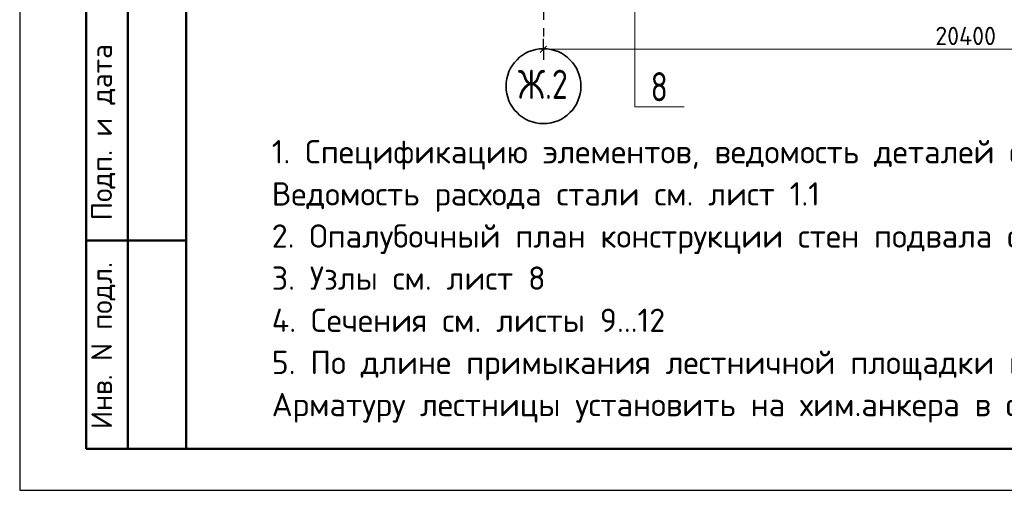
# Model space of a CAD drawing. Header units: millimetres. Extents: x 0 to 50400, y 0 to 35640.
# Tile 1 of 21: x 0 to 14196, y 0 to 6783. Entities that reach past the tile are written whole.
import ezdxf

# ---------------------------------------------------------------- set-up
doc = ezdxf.new("R2010")
doc.units = ezdxf.units.MM
doc.linetypes.add('______5', pattern=[1320, 960, -120, 120, -120])
doc.layers.add('Standard', color=7, linetype='Continuous', lineweight=25)
doc.layers.add('Сечения символ', color=7, linetype='Continuous', lineweight=25)
doc.layers.add('Оси', color=7, linetype='______5', true_color=0x656565)
doc.styles.add('ISOCPEUR', font='txt')

msp = doc.modelspace()

# ---------------------------------------------------------------- linework, layer by layer
at = {"layer": 'Standard', "color": 7, "linetype": 'Continuous', "lineweight": 25, "transparency": 33554687}
for p, q in [((2400, 35040), (2400, 1270)), ((7505, 6312), (7595, 6402))]:
    msp.add_line(p, q, dxfattribs=at)
at = {"layer": 'Standard', "color": 7, "linetype": 'Continuous', "lineweight": 50, "transparency": 33554687}
for p, q in [((960, 600), (960, 10800)), ((960, 600), (960, 10800)), ((1560, 600), (1560, 10800)), ((960, 3600), (2400, 3600)), ((2400, 600), (960, 600))]:
    msp.add_line(p, q, dxfattribs=at)
at = {"layer": 'Standard', "color": 7, "linetype": 'Continuous', "lineweight": -3, "transparency": 33554687}
for q in [(7550, 6507), (7550, 6206)]:
    msp.add_line((7550, 6357), q, dxfattribs=at)
at = {"layer": 'Standard', "color": 7, "linetype": 'Continuous', "lineweight": 13, "transparency": 33554687}
for q in [(7460, 6357), (19776, 6357)]:
    msp.add_line((7550, 6357), q, dxfattribs=at)
at = {"layer": 'Standard', "color": 7, "linetype": 'Continuous', "lineweight": 25, "transparency": 33554687}
msp.add_lwpolyline([(0, 0), (50400, 0), (50400, 35640), (0, 35640), (0, 0)], close=True, dxfattribs=at)
at = {"layer": 'Standard', "color": 7, "linetype": 'Continuous', "lineweight": 50, "transparency": 33554687}
msp.add_lwpolyline([(2400, 35040), (49800, 35040), (49800, 600), (2400, 600), (2400, 35040)], close=True, dxfattribs=at)
at = {"layer": 'Оси', "color": 8, "linetype": '______5', "lineweight": -3, "transparency": 33554687}
msp.add_line((7550, 16981), (7550, 6429), dxfattribs=at)
at = {"layer": 'Оси', "color": 7, "linetype": 'Continuous', "lineweight": 35, "transparency": 33554687}
msp.add_circle((7552, 5825), 540, dxfattribs=at)
at = {"layer": 'Сечения символ', "color": 7, "linetype": 'Continuous', "lineweight": 13, "transparency": 33554687}
msp.add_lwpolyline([(8870, 7297), (8870, 5525), (9578, 5525)], dxfattribs=at)

# ---------------------------------------------------------------- texts
at = {"layer": 'Standard', "color": 7, "linetype": 'Continuous', "lineweight": 25, "transparency": 33554687, "insert": (13201, 6417), "char_height": 264, "width": 1074.68, "attachment_point": 7, "style": 'ISOCPEUR'}
msp.add_mtext('\\W0.95;20400', dxfattribs=at)
at = {"layer": 'Standard', "color": 7, "linetype": 'Continuous', "lineweight": 50, "transparency": 33554687, "char_height": 300, "attachment_point": 7, "rotation": 90, "style": 'ISOCPEUR'}
for s, insert, width in [('\\A1;{\\fISOCPEUR|i0|b0;\\H300.000000;\\W1.000000;\\C7;Подп. и дата}\\P', (1379, 3891), 2636.47), ('\\A1;{\\fISOCPEUR|i0|b0;\\H300.000000;\\W1.000000;\\C7;Инв. N подл.}\\P', (1379, 881), 2426.15)]:
    msp.add_mtext(s, dxfattribs=dict(at, insert=insert, width=width))
at = {"layer": 'Standard', "color": 7, "linetype": 'Continuous', "lineweight": 13, "transparency": 33554687, "insert": (3634, 5048), "char_height": 336, "width": 20485.08, "attachment_point": 1, "line_spacing_factor": 1.084337}
msp.add_mtext('\\A1;{\\fISOCPEUR|i0|b0;\\H335.999994;\\W1.000000;\\C7;1. Спецификацию элементов, ведомость деталей см. лист 18}\\P{\\fISOCPEUR|i0|b0;\\H335.999994;\\W1.000000;\\C7;Ведомость расхода стали см. лист 1.1}\\P{\\fISOCPEUR|i0|b0;\\H335.999994;\\W1.000000;\\C7;2. Опалубочный план конструкции стен подвала см. лист 2}\\P{\\fISOCPEUR|i0|b0;\\H335.999994;\\W1.000000;\\C7;3. Узлы см. лист 8}\\P{\\fISOCPEUR|i0|b0;\\H335.999994;\\W1.000000;\\C7;4. Сечения см. листы 9...12}\\P{\\fISOCPEUR|i0|b0;\\H335.999994;\\W1.000000;\\C7;5. По длине примыкания лестничной площадки выполнить нишу глубиной 30мм. }\\P{\\fISOCPEUR|i0|b0;\\H335.999994;\\W1.000000;\\C7;Арматуру лестницы установить на хим.анкера в стену. Подробнее см. альбом 24-04-КЖ.2-7.2}\\P', dxfattribs=at)
at = {"layer": 'Оси', "color": 7, "linetype": 'Continuous', "lineweight": 35, "transparency": 33554687, "insert": (7184, 5642), "char_height": 420, "width": 901.62, "attachment_point": 7, "style": 'ISOCPEUR'}
msp.add_mtext('\\W0.80;Ж.2', dxfattribs=at)
at = {"layer": 'Сечения символ', "color": 7, "linetype": 'Continuous', "lineweight": 35, "transparency": 33554687, "insert": (9097, 5607), "char_height": 420, "width": 456.96, "attachment_point": 7, "style": 'ISOCPEUR'}
msp.add_mtext('\\W0.78;8', dxfattribs=at)

doc.saveas('drawing.dxf')
